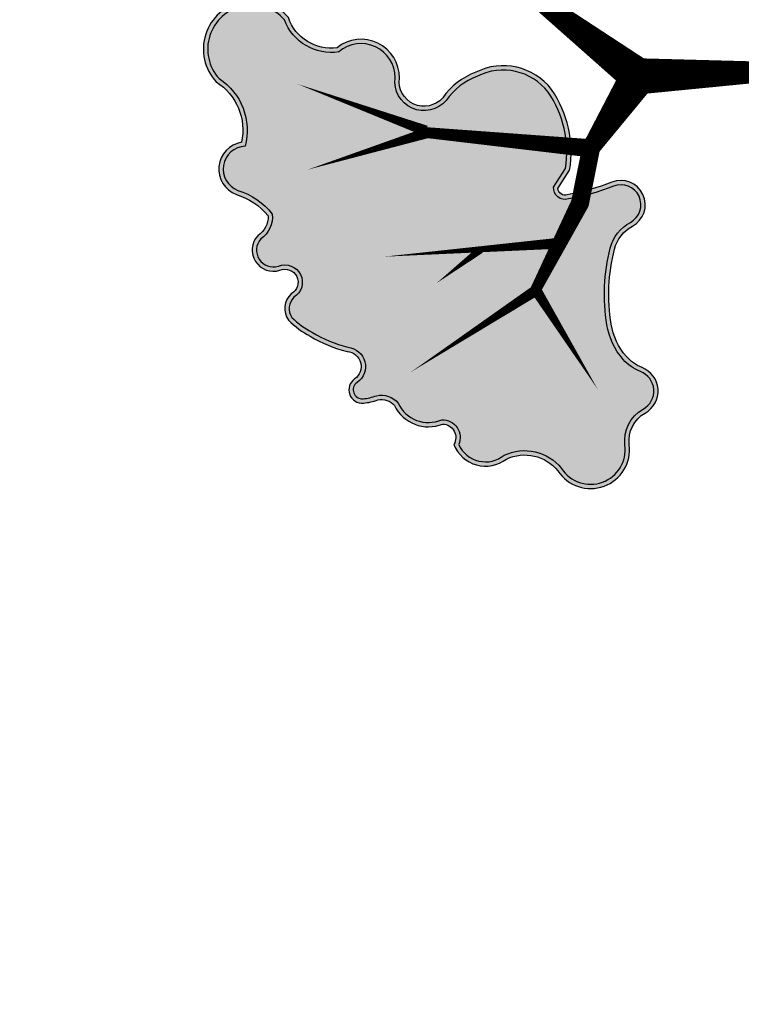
# Model space of a CAD drawing. Header units: metres. Extents: x 0 to 60282398, y -11592309 to 5708004.
# Tile 24 of 136: x 32353314 to 32353325, y 5707902 to 5707917. Entities that reach past the tile are written whole.
import ezdxf

# ---------------------------------------------------------------- set-up
doc = ezdxf.new("R2010")
doc.units = ezdxf.units.M
doc.header["$LTSCALE"] = 0.75
doc.layers.get('0').update_dxf_attribs({"linetype": 'CONTINUOUS'})
for name, color, linetype, transparency in [('10414944$0$PF-Krone', 33, 'CONTINUOUS', 0.7), ('10414944$0$PF-Krone_SOL', 70, 'CONTINUOUS', 0.7), ('10414944$0$ST-Baum', 7, 'CONTINUOUS', 0.7)]:
    doc.layers.add(name, color=color, linetype=linetype, transparency=transparency)
doc.layers.add('10414944$0$PF-Stamm', color=7, linetype='CONTINUOUS', true_color=0x5f5144, transparency=0.7)

# ---------------------------------------------------------------- blocks, each defined once
blk = doc.blocks.new('10414944$0$PF-BAUM_12')
at = {"layer": '10414944$0$PF-Krone_SOL', "transparency": 33554457}
h = blk.add_hatch(color=256, dxfattribs=at)
h.dxf.hatch_style = 1
h.set_gradient(color1=(88, 186, 72), color2=(175, 217, 170), tint=1, name='INVSPHERICAL')
edge = h.paths.add_edge_path()
edge.add_arc((-1.275830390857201, 1.399382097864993), 0.5409778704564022, 250.2469540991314, 303.4279495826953)
edge.add_arc((-0.5984433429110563, 0.4187938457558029), 0.6510505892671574, 94.36910483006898, 125.6408546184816, ccw=False)
edge.add_arc((-0.587127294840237, 0.2706846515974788), 0.7995914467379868, 79.90603873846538, 94.36910483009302, ccw=False)
edge.add_arc((-0.4073649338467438, 1.280481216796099), 0.2260808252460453, 259.9060387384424, 345.036763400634)
edge.add_arc((3.355624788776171, 0.2747785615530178), 3.668983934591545, 162.1844054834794, 165.0367634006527, ccw=False)
edge.add_arc((-0.2456361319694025, 1.432098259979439), 0.1136697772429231, 342.1844054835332, 421.4180956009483)
edge.add_arc((-0.3771698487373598, 1.19066696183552), 0.3886064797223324, 61.41809560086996, 105.4179101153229)
edge.add_arc((-0.4936066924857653, 1.612872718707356), 0.04936068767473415, 76.8677145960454, 285.41791011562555, ccw=False)
edge.add_arc((-0.4341673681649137, 1.767018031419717), 0.1165230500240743, 245.5522695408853, 317.881899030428)
edge.add_arc((-0.4413423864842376, 1.854276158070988), 0.1900562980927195, 299.5067279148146, 335.7073154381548)
edge.add_arc((-0.3904004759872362, 1.888891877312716), 0.1663692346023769, 317.3095623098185, 366.5168461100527)
edge.add_arc((-0.3153293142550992, 1.913845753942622), 0.09042715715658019, 356.149970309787, 452.3298293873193)
edge.add_arc((-0.2836797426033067, 2.114347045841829), 0.115674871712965, 186.3954916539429, 252.218544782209, ccw=False)
edge.add_arc((-0.1459217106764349, 2.139917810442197), 0.2556222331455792, 124.29676579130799, 188.6524407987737, ccw=False)
edge.add_arc((-0.3624160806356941, 2.415849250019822), 0.09717537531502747, 318.212910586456, 468.939619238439)
edge.add_arc((-0.4454785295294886, 2.554862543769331), 0.06980565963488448, 219.6884793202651, 317.5680266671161, ccw=False)
edge.add_arc((-0.5986654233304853, 2.082493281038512), 0.439202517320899, 76.91022463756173, 116.5449462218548)
edge.add_arc((-1.495104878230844, 4.557210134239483), 2.19639944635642, 281.76109639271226, 288.5889336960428, ccw=False)
edge.add_arc((-1.011380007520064, 0.8577594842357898), 1.549581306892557, 91.33232178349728, 98.00209096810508)
edge.add_arc((-1.110200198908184, 1.690989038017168), 0.7109395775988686, 99.46380088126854, 131.7621549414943)
edge.add_arc((-1.477296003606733, 2.155428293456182), 0.1251505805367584, 148.2467478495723, 256.0758048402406)
edge.add_arc((-1.523772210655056, 1.967966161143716), 0.06798690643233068, -114.95558517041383, 76.07580484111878, ccw=False)
edge.add_arc((-1.636922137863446, 1.724823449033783), 0.2001945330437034, 65.04441483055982, 122.1083113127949)
edge.add_arc((-1.789896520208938, 1.968606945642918), 0.08761018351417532, 221.6313549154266, 302.10831131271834, ccw=False)
edge.add_arc((-1.960268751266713, 1.817176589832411), 0.1403324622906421, 41.63135491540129, 166.8647619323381)
edge.add_arc((-2.344888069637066, 1.951900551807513), 0.2684363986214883, 321.9494812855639, 337.47522959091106, ccw=False)
edge.add_line((-2.1335031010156, 1.78644815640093), (-2.24070044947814, 1.672145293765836))
edge.add_arc((-2.050168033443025, 1.55746642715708), 0.2223822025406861, 148.9568377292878, 261.8330409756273)
edge.add_arc((-2.014945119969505, 1.023902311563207), 0.3204793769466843, 78.77175414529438, 102.03339601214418, ccw=False)
edge.add_arc((0.8411733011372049, 15.41112581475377), 14.34749978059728, 258.7717541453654, 259.659480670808)
edge.add_arc((-1.756767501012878, 1.172825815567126), 0.1258717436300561, 30.356045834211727, 79.65948067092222, ccw=False)
edge.add_arc((-1.887098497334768, 1.096495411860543), 0.2769098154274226, -0.4934409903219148, 30.356045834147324, ccw=False)
edge.add_arc((-1.360198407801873, 1.091957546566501), 0.2500098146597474, 179.5065590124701, 221.3188039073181)
edge.add_line((-1.547967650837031, 0.9268890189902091), (-1.458662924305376, 0.8902364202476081))
edge = h.paths.add_edge_path()
edge.add_arc((-2.059481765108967, -1.084874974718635), 0.2169261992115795, 117.743017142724, 251.4279173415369, ccw=False)
edge.add_arc((-2.253533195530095, -0.7960594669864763), 0.1343037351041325, 313.8670810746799, 413.8728587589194)
edge.add_arc((-1.138115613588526, 0.5381594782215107), 1.605061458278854, 221.5239991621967, 229.7889853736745, ccw=False)
edge.add_arc((-2.284347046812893, -0.4136953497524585), 0.1251460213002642, 108.7980098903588, 243.7028881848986, ccw=False)
edge.add_arc((-2.265693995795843, -0.1709504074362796), 0.1375594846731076, 244.6114760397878, 299.8242441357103)
edge.add_arc((-2.492195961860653, 0.2241565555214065), 0.5929852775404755, 299.8242441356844, 314.8751988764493)
edge.add_arc((-2.363394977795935, 0.09479323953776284), 0.4104351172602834, 314.8751988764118, 336.5606790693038)
edge.add_arc((-2.060380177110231, -0.1191084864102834), 0.08929884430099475, 34.5470326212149, 142.2333231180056)
edge.add_arc((-2.250865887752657, -0.01744387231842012), 0.1287676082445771, 205.9400492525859, 338.60503773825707, ccw=False)
edge.add_arc((-1.108164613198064, 0.8263883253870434), 1.547287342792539, 211.5442282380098, 215.5748454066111, ccw=False)
edge.add_arc((-2.164689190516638, 0.135857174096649), 0.2878534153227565, 123.29343593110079, 204.4063149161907, ccw=False)
edge.add_arc((-2.467457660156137, 0.6266363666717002), 0.2890336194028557, 300.0552099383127, 335.4000582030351)
edge.add_arc((-2.130212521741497, 0.4722339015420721), 0.0818766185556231, 58.400233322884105, 155.4000582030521, ccw=False)
edge.add_arc((-2.045506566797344, 0.6099227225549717), 0.07978138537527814, 238.4002333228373, 306.4203699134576)
edge.add_arc((-2.216338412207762, 0.8414610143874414), 0.3675199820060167, 306.4203699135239, 341.4929146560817)
edge.add_arc((-1.788351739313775, 0.6981998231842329), 0.0838073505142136, 72.42881272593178, 161.4929146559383, ccw=False)
edge.add_arc((-1.597036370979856, 1.302356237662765), 0.5499169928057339, 252.4288127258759, 281.6379014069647)
edge.add_arc((-1.383265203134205, 0.6006349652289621), 0.1928224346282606, 8.247918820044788, 122.2309709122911, ccw=False)
edge.add_arc((1.431251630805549, 0.4423670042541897), 2.630268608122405, 175.9464692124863, 181.0703957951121)
edge.add_arc((-2.00401799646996, 0.487025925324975), 0.8109027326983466, 332.6061259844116, 353.35791097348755, ccw=False)
edge.add_arc((-1.169561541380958, 0.05459796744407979), 0.1289438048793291, 152.6061259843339, 239.8128226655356)
edge.add_arc((-1.570920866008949, -0.6353615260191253), 0.6692625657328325, 44.463168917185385, 59.81282266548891, ccw=False)
edge.add_arc((-1.241688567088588, -0.3122416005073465), 0.207959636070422, -40.16628795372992, 44.46316891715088, ccw=False)
edge.add_arc((-1.796536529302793, -0.0424845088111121), 0.8201163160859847, 308.5292996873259, 330.4961341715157, ccw=False)
edge.add_arc((-1.213439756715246, -0.8062843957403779), 0.1419798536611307, 120.5815233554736, 237.1739812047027)
edge.add_arc((-1.303262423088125, -1.129719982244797), 0.2045314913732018, -64.49100201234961, 86.39601769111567, ccw=False)
edge.add_arc((-1.343038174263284, -1.111542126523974), 0.2397159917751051, 240.4754072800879, 302.2335774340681, ccw=False)
edge.add_arc((-1.212496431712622, -0.7917876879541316), 0.5839379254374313, 226.3664527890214, 244.7951840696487, ccw=False)
edge.add_arc((-0.7205358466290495, -0.1507537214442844), 1.390051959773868, 222.9429445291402, 229.9249013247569, ccw=False)
edge.add_arc((-1.793739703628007, -1.149493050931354), 0.07597900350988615, 42.91905236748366, 173.4992252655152)
edge.add_arc((-2.057999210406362, -1.113256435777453), 0.1907810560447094, 248.2895516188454, 351.67143994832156, ccw=False)
edge = h.paths.add_edge_path()
edge.add_arc((1.205929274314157, -0.03808187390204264), 0.6648786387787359, 150.7733560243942, 194.5557528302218)
edge.add_arc((0.9110323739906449, -0.09418379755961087), 0.3658840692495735, 197.6598679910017, 276.7526309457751)
edge.add_arc((0.952501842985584, -0.04416556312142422), 0.413367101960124, 270.2151576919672, 305.5241216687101)
edge.add_arc((1.263719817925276, -0.5120154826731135), 0.1493904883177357, -27.722531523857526, 118.39088184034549, ccw=False)
edge.add_arc((1.610601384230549, -0.6627295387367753), 0.2294921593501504, 159.2734788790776, 288.7974055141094)
edge.add_arc((1.626703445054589, -1.144600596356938), 0.2708678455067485, -1.0830160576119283, 77.66915394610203, ccw=False)
edge.add_arc((2.168692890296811, -1.047722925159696), 0.2897181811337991, 200.6131926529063, 382.9337083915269)
edge.add_arc((2.707215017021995, -0.7256574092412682), 0.3428939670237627, 147.8226503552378, 217.5909619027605, ccw=False)
edge.add_arc((2.446820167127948, -0.3829052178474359), 0.16290167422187, 259.4479773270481, 409.1515361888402)
edge.add_arc((2.798913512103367, 0.06172643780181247), 0.4044681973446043, 199.717331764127, 232.6211177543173, ccw=False)
edge.add_arc((2.5485255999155, -0.1163427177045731), 0.1368451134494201, 103.25926930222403, 162.2981442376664, ccw=False)
edge.add_arc((2.458370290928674, 0.1298676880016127), 0.1273804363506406, 297.4751888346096, 447.5020763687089)
edge.add_arc((2.459664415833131, 0.3352758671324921), 0.07826466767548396, 98.81568539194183, 273.1183725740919, ccw=False)
edge.add_arc((2.400049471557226, 0.524655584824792), 0.1217398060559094, 293.0270260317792, 374.9290756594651)
edge.add_arc((2.024496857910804, 0.3265849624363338), 0.543938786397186, 24.94830871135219, 42.11834572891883)
edge.add_arc((1.777536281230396, 0.1571253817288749), 0.8417226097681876, 39.39936629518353, 55.74996385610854)
edge.add_arc((2.28871862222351, 0.9353909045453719), 0.09061071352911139, 104.71311163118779, 245.5829301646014, ccw=False)
edge.add_arc((2.245471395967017, 1.100085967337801), 0.0796678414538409, 284.7131116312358, 435.2868883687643)
edge.add_arc((2.178622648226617, 0.8455110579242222), 0.3428733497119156, 75.2868883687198, 90.15444429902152)
edge.add_arc((2.192026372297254, 1.29077250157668), 0.1033869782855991, 200.5438286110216, 262.03398358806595, ccw=False)
edge.add_arc((1.870840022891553, 1.232273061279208), 0.2254717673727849, 5.655231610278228, 92.28552345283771)
edge.add_arc((1.892300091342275, 1.532989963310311), 0.08133979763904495, 129.4673444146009, 248.01420052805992, ccw=False)
edge.add_arc((1.637745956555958, 1.592450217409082), 0.2028788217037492, 0.9413307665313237, 108.0270818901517)
edge.add_arc((1.551550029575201, 2.041084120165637), 0.2567838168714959, 198.8037610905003, 275.2310876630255, ccw=False)
edge.add_arc((1.081010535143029, 1.905345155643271), 0.2335470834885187, 13.10922937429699, 167.2287665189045)
edge.add_arc((0.667106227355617, 1.999163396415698), 0.1908567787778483, 279.3002843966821, 347.2287665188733, ccw=False)
edge.add_arc((0.7224061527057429, 1.661477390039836), 0.1513272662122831, 99.30028439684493, 228.8091673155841)
edge.add_arc((0.4651874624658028, 1.367563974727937), 0.2392448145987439, 21.174439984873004, 48.80916731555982, ccw=False)
edge.add_arc((0.3242069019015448, 1.312953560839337), 0.3904328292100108, -10.785665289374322, 21.17443998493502, ccw=False)
edge.add_arc((-0.3793027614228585, 1.446972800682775), 1.106594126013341, 325.74486024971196, 349.2143347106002, ccw=False)
edge.add_arc((0.3557932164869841, 0.9463672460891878), 0.217228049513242, 278.26632049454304, 325.74486024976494, ccw=False)
edge.add_arc((0.4080198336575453, 0.5868876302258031), 0.1460255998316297, 98.26632049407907, 271.6730814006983)
edge.add_arc((0.4513693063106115, -0.8972217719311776), 1.338716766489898, 79.76747323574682, 91.6730814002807, ccw=False)
edge.add_arc((0.6891909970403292, 0.3778839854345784), 0.04231861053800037, -16.432465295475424, 90.01007423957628, ccw=False)
edge.add_line((0.7297810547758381, 0.3659126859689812), (0.6256929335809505, 0.2865554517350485))
edge = h.paths.add_edge_path()
edge.add_arc((-1.555223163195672, -2.256860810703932), 0.1724464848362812, 12.61889715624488, 77.74548789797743)
edge.add_arc((-1.497699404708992, -1.992023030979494), 0.0985664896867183, 164.1816184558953, 257.7454878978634, ccw=False)
edge.add_arc((-1.721456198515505, -1.839061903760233), 0.1803346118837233, 315.6357971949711, 396.2246867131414)
edge.add_arc((-1.472164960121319, -1.696410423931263), 0.1099059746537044, 56.01674859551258, 199.1656324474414, ccw=False)
edge.add_arc((-1.356177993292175, -1.537461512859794), 0.08703497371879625, 231.184356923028, 306.6089972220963)
edge.add_arc((-1.496832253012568, -1.247567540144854), 0.4080502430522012, 298.157499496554, 320.4217660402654)
edge.add_arc((-1.11798689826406, -1.560733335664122), 0.08347454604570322, 20.653440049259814, 140.4217660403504, ccw=False)
edge.add_arc((-0.9321149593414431, -1.490670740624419), 0.1151636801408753, 200.653440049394, 324.1571524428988)
edge.add_arc((-0.5981400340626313, -1.731920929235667), 0.2968325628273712, 125.84330849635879, 144.1571524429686, ccw=False)
edge.add_arc((-1.130664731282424, -0.9947323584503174), 0.6125790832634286, 305.8433084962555, 313.7682870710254)
edge.add_arc((-0.6401686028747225, -1.506784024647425), 0.09649309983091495, 35.28302061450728, 133.7682870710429, ccw=False)
edge.add_arc((-0.4572847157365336, -1.411362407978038), 0.1114227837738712, 200.8652948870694, 329.8016618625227)
edge.add_arc((5.964283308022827, -14.91256498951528), 14.85870977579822, 114.5641547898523, 115.1946115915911, ccw=False)
edge.add_arc((-0.1457535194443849, -1.53409145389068), 0.1510899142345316, 81.99943588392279, 116.2838084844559, ccw=False)
edge.add_arc((-0.129520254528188, -1.215296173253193), 0.1692439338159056, 271.623806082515, 322.4572965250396)
edge.add_arc((0.4219089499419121, -2.358237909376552), 1.120399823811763, 101.73913672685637, 111.8636470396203, ccw=False)
edge.add_arc((0.2816683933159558, -1.70446625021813), 0.4517900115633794, 61.04925684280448, 101.19463553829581, ccw=False)
edge.add_arc((0.4292618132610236, -1.46198264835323), 0.1685760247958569, -13.329732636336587, 65.05412811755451, ccw=False)
edge.add_arc((0.7010017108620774, -1.543810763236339), 0.1159577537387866, 158.2536660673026, 207.0243362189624)
edge.add_arc((0.7266853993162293, -1.435719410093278), 0.2061208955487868, 231.262642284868, 284.3776458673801)
edge.add_arc((0.7593609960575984, -1.468039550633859), 0.1683652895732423, 276.3106959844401, 373.1888080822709)
edge.add_arc((1.062288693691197, -1.322645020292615), 0.175404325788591, 121.90959285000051, 217.5827224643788, ccw=False)
edge.add_arc((1.200896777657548, -1.578616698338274), 0.4662936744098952, 12.496320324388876, 119.7416173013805, ccw=False)
edge.add_arc((1.506231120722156, -1.497401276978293), 0.1511990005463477, -66.22516994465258, 7.478724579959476, ccw=False)
edge.add_arc((1.590651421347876, -1.74789974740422), 0.114559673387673, 101.819637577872, 224.4343109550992)
edge.add_arc((1.323807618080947, -2.03664429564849), 0.2788018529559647, -26.98815304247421, 48.416980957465, ccw=False)
edge.add_arc((1.336519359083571, -2.02291467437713), 0.2742964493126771, 258.990857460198, 329.2485978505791, ccw=False)
edge.add_arc((1.66179977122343, -1.475713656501), 0.899565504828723, 229.3858036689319, 245.17635397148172, ccw=False)
edge.add_arc((0.9994391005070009, -2.236995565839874), 0.1097420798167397, 45.60372013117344, 249.2447767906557)
edge.add_arc((0.8450705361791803, -2.446470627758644), 0.1573317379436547, -95.43504692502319, 42.77878194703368, ccw=False)
edge.add_arc((0.8006672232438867, -2.220340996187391), 0.3838892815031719, 232.7999714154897, 274.407434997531, ccw=False)
edge.add_arc((0.4866273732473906, -2.606367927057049), 0.1146907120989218, 44.40200116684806, 165.1103036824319)
edge.add_arc((0.2716337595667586, -2.538690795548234), 0.1109403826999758, 123.3851654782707, 339.8556773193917, ccw=False)
edge.add_arc((0.9022259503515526, -2.367494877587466), 0.6960862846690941, 164.2603500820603, 186.4803302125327, ccw=False)
edge.add_arc((0.1063747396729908, -2.200784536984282), 0.1277932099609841, 9.965197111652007, 176.719202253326)
edge.add_arc((-48.31590581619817, -1.449866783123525), 48.30042117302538, 358.76612727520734, 359.11787380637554, ccw=False)
edge.add_arc((-0.3151971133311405, -2.36688031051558), 0.3136623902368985, 290.4728574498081, 336.89978386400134, ccw=False)
edge.add_arc((-0.2908299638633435, -2.456150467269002), 0.221667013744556, 213.8839286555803, 292.643387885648, ccw=False)
edge.add_arc((-0.5921851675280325, -2.559347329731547), 0.1190918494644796, 350.1440179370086, 508.4433663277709)
edge.add_arc((-0.7458082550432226, -2.355904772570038), 0.1504419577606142, 180.1485714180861, 290.27907681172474, ccw=False)
edge.add_arc((-1.124075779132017, -2.47034283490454), 0.254777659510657, 26.59218980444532, 75.66559330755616)
edge.add_arc((-1.166043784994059, -2.634577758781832), 0.4242899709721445, 75.66559330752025, 104.334406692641)
edge.add_arc((-1.321724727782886, -2.025345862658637), 0.2045184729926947, 251.4046212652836, 284.3344066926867, ccw=False)
at = {"layer": '10414944$0$PF-Krone'}
for points in [[(0.6256929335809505, 0.2865554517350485, 0.1933951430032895), (0.5623908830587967, -0.2051804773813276, 0.3594936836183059), (0.9540541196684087, -0.4575297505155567, 0.1552950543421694), (1.192686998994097, -0.3805930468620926, -0.7407271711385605), (1.3959618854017, -0.5815104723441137, 0.6341537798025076), (1.684548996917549, -0.8799814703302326, -0.3578164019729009), (1.897522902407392, -1.149720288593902, 1.020458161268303), (2.435510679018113, -0.9348296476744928, -0.3141877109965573), (2.416988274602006, -0.5430520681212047, 0.7652739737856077), (2.55336774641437, -0.2596795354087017, -0.1445644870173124), (2.418159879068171, -0.07473305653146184, -0.2634594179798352), (2.517139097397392, 0.01685440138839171, 0.767513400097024), (2.46392193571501, 0.2571270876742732, -0.9514777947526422), (2.447669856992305, 0.4126159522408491, 0.3733976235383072), (2.517680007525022, 0.5560185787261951, 0.0750589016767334), (2.427969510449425, 0.6913852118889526, 0.0714642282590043), (2.251262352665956, 0.8528843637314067, -0.7058787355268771), (2.265705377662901, 1.023030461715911, 0.7713123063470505), (2.265705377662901, 1.17714147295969, 0.0649631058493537), (2.177698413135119, 1.188383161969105, -0.2749303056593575), (2.095214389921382, 1.254491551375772, 0.397090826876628), (1.861848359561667, 1.457565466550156, -0.5689269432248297), (1.840597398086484, 1.595783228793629, 0.5045108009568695), (1.574961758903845, 1.785369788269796, -0.3464145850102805), (1.308471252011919, 1.958315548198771, 0.7962878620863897), (0.8532412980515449, 1.956972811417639, -0.3053894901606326), (0.6979503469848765, 1.810815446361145, 0.634061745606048), (0.6227466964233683, 1.547600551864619, -0.1211670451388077), (0.6882796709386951, 1.453981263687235, -0.1403633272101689), (0.7077423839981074, 1.239889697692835, -0.1027643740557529), (0.5353407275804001, 0.8240941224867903, -0.2101796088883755), (0.387025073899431, 0.7313960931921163, 0.9440570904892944), (0.4122832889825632, 0.4409242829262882, -0.0519947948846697), (0.6891835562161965, 0.4202025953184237, -0.5009948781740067), (0.7297810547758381, 0.3659126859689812)], [(0.6458003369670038, 0.2691786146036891, 0.1909371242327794), (0.5873875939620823, -0.1979556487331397, 0.3601447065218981), (0.9524675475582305, -0.4315228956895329, 0.1572908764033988), (1.178817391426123, -0.3585331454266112, -0.7407515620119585), (1.419770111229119, -0.5921001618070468, 0.643471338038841), (1.682627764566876, -0.853037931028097, -0.3601132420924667), (1.923580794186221, -1.144996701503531, 1.00517388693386), (2.412787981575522, -0.9479245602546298, -0.3257591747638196), (2.405486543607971, -0.5134078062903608, 0.8127912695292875), (2.536915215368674, -0.2798407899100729, -0.1491183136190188), (2.390883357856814, -0.07546930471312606, -0.2723945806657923), (2.507708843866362, 0.04131420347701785, 0.7518353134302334), (2.463899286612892, 0.2310874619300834, -0.9284231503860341), (2.440071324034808, 0.4376929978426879, 0.3586234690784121), (2.493083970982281, 0.5472126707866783, 0.0741969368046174), (2.4082640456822, 0.6743970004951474, 0.0710150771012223), (2.238340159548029, 0.8302132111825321, -0.6982143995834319), (2.259099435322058, 1.04818736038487, 0.7713123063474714), (2.259099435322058, 1.151984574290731, 0.06631508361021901), (2.176062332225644, 1.162364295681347, -0.2867628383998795), (2.069612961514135, 1.248838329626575, 0.4089344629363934), (1.857866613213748, 1.431312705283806, -0.5457838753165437), (1.814057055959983, 1.606487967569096, 0.4897034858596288), (1.580405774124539, 1.759766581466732, -0.3508266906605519), (1.283413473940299, 1.951223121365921, 0.7987006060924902), (0.8786075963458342, 1.951223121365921, -0.305389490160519), (0.7021537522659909, 1.785147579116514, 0.6340617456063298), (0.6398759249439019, 1.567173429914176, -0.1211670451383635), (0.7125333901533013, 1.463376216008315, -0.140363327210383), (0.7332926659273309, 1.235022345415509, -0.1027643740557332), (0.5568388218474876, 0.8094537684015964, -0.2101796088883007), (0.3907646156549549, 0.7056565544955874, 0.9440570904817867), (0.4115238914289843, 0.4669229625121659, -0.0516159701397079), (0.691774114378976, 0.4461635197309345, -0.5326730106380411), (0.7514467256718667, 0.3497238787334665)]]:
    blk.add_lwpolyline(points, format="xyb", close=True, dxfattribs=at)
at = {"layer": '10414944$0$PF-Stamm'}
for points in [[(0.04563796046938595, -0.1010697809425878, 0.2167480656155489, 0.1083740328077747, 0), (-0.7801243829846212, 0.1666490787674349, 0.1083740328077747, 0.06502441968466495, 0), (-0.4990996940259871, 0.66531309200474, 0.06502441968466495, 0.0433496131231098, 0), (-0.5990764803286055, 1.107644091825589, 0.0433496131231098, 0.0433496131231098, 0), (-0.4752625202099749, 1.405143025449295, 0.06502441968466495, 1.976742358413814e-14, 0), (-0.3708803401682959, 1.868965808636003, 0, 0, 0)], [(0.04563796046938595, -0.1010697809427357, 0.2167480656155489, 0.1083740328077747, 0), (0.4579577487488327, 0.2037355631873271, 0.1083740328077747, 0.1083740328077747, 0), (0.635246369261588, 0.4942200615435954, 0.1083740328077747, 0.06502441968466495, 0), (1.062144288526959, 0.8906492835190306, 0.06502441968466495, 0, 0), (0.9168618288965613, 1.581651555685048, 0, 0, 0)], [(1.073358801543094, 0.8980643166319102, 0.06502441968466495, 0, 0), (1.93821991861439, 1.100220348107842, 0, 0, 0)], [(0.8405478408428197, 0.6848686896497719, 0.06571975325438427, 0.06502441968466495, 0), (0.8407648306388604, 0.6755265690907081, 0.06502441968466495, 0, 0), (1.84986592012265, 0.3936412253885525, 0, 0, 0)], [(1.291467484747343, 0.5526215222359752, 0.04551709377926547, 1.248468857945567e-14, 0), (1.60954243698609, 0.6515425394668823, 0, 0, 0)], [(0.4765872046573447, 0.1999360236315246, 0.1083740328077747, 0.06502441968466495, 0), (1.349579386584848, -0.2157637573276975, 0.06502441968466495, 0, 0), (2.103155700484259, -0.2532561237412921, 0, 0, 0)], [(0.04563796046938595, -0.1010697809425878, 0.2167480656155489, 0.1083740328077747, 0), (0.4457675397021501, -0.7261262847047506, 0.1083740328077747, 0.1083740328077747, 0), (0.379222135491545, -1.20937656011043, 0.1083740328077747, 0.06502441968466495, 0), (0.5138973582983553, -1.72273095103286, 0.06502441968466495, 2.236840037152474e-14, 0), (1.326701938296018, -1.906524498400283, 0, 0, 0)], [(1.355109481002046, -0.2292841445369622, 0.06502441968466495, 0, 0), (1.98458972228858, -0.7586984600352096, 0, 0, 0), (1.998481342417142, -0.7574120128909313, 0, 0, 0)]]:
    blk.add_lwpolyline(points, format="xyseb", dxfattribs=at)
blk = doc.blocks.new('10414944')
at = {"layer": '10414944$0$ST-Baum', "xscale": 2.5869693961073, "yscale": 2.5869693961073, "zscale": 1.077903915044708, "rotation": 200}
blk.add_blockref('10414944$0$PF-BAUM_12', (32353324.01147399, 5707916.376937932), dxfattribs=at)

msp = doc.modelspace()

# ---------------------------------------------------------------- block references
msp.add_blockref('10414944', (0, 0))

doc.saveas('drawing.dxf')
